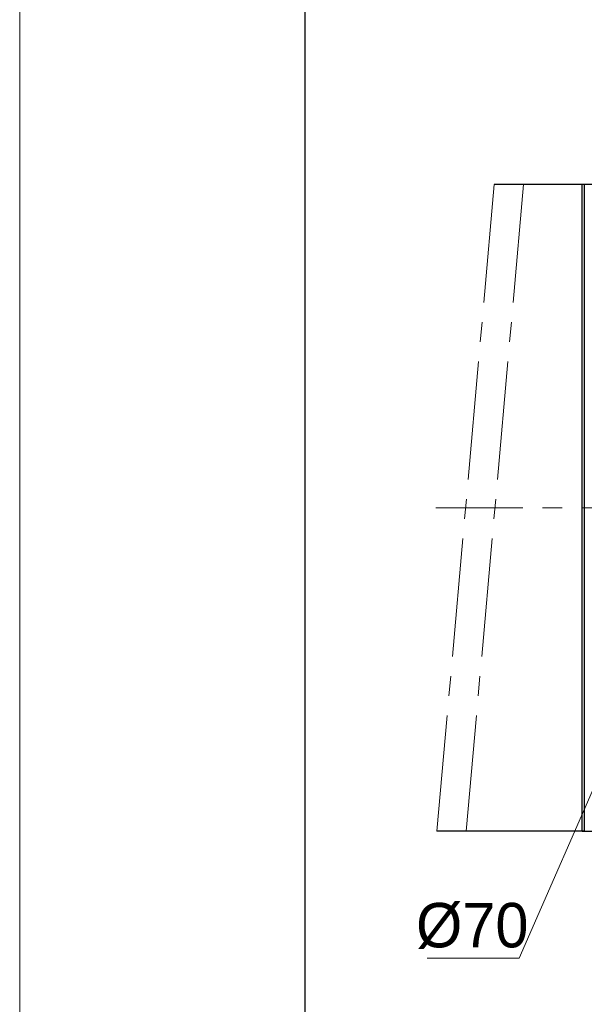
# Model space of a CAD drawing. Header units: millimetres. Extents: x 827 to 1312, y 1024 to 1367.
# Tile 2 of 8: x 827 to 884, y 1168 to 1267. Entities that reach past the tile are written whole.
import ezdxf

# ---------------------------------------------------------------- set-up
doc = ezdxf.new("R2010")
doc.units = ezdxf.units.MM
doc.header["$PDSIZE"] = -5
doc.linetypes.add('点画线', pattern=[18, 12, -2, 2, -2])
doc.layers.get('Defpoints').update_dxf_attribs({"lineweight": 18})
for name, color, linetype, lineweight in [('7中心线层', 7, '点画线', 18), ('图框_外框线', 7, 'Continuous', 18), ('尺寸线', 7, 'Continuous', 18), ('尺寸线层', 3, 'Continuous', 18), ('粗实线', 7, 'Continuous', 50)]:
    doc.layers.add(name, color=color, linetype=linetype, lineweight=lineweight)
doc.styles.add('工程字', font='txt')
doc.dimstyles.new('副本 ISO-25', dxfattribs={"dimtxt": 4.5, "dimasz": 2.5, "dimexe": 1.25, "dimexo": 0.625, "dimtad": 1, "dimtxsty": '工程字', "dimcen": 2.5, "dimdle": 5, "dimadec": 0, "dimazin": 0, "dimtfac": 1, "dimtmove": 0, "dimatfit": 3, "dimfxl": 1, "dimtolj": 1, "dimarcsym": 0})

# ---------------------------------------------------------------- blocks, each defined once
blk = doc.blocks.new('*X31')
at = {"layer": '尺寸线', "linetype": 'Continuous'}
blk.add_hatch(color=0, dxfattribs=at).paths.add_polyline_path([(19.921, 24.272), (19.206, 21.856), (18.633, 22.106)], flags=0)
at = {"layer": '尺寸线', "color": 0, "linetype": 'Continuous'}
for p, q in [((19.921, 24.272), (9.317, 0)), ((9.317, 0), (0, 0))]:
    blk.add_line(p, q, dxfattribs=at)
at = {"layer": '尺寸线', "color": 0}
blk.add_line((0, 0), (0, 0), dxfattribs=at)
blk = doc.blocks.new('*X36')
at = {"layer": 'Defpoints', "color": 0}
for p in [(944.724, 1246.825), (936.239, 1238.34), (956.115, 1234.561), (868.945, 1217.834), (949.733, 1217.834)]:
    blk.add_point(p, dxfattribs=at)
at = {"layer": '尺寸线层', "color": 0, "lineweight": -2}
for p, q in [((945.166, 1247.267), (947.524, 1249.626)), ((950.358, 1217.834), (960.692, 1217.834))]:
    blk.add_line(p, q, dxfattribs=at)
blk.add_arc((915.733, 1217.834), 43.71, 3.2775, 41.7225, dxfattribs=at)
at = {"layer": '尺寸线层', "color": 0}
for points in [[(948.66, 1247.21), (948.054, 1246.638), (946.64, 1248.742)], [(958.954, 1220.321), (959.787, 1220.345), (959.442, 1217.834)]]:
    blk.add_solid(points, dxfattribs=at)
at = {"layer": '尺寸线层', "color": 0, "insert": (958.771, 1235.661), "char_height": 4.5, "attachment_point": 5, "rotation": 292.5, "style": '工程字'}
blk.add_mtext('\\A1;45%%d', dxfattribs=at)
blk = doc.blocks.new('*X37')
at = {"layer": 'Defpoints', "color": 0}
for p in [(868.945, 1217.834), (949.733, 1217.834), (956.136, 1201.098), (936.239, 1197.328), (944.724, 1188.843)]:
    blk.add_point(p, dxfattribs=at)
at = {"layer": '尺寸线层', "color": 0, "lineweight": -2}
for p, q in [((950.358, 1217.834), (960.715, 1217.834)), ((945.166, 1188.401), (947.54, 1186.027))]:
    blk.add_line(p, q, dxfattribs=at)
blk.add_arc((915.733, 1217.834), 43.732, 318.27581, 356.72419, dxfattribs=at)
at = {"layer": '尺寸线层', "color": 0}
for points in [[(959.81, 1215.323), (958.977, 1215.347), (959.465, 1217.834)], [(948.07, 1189.014), (948.675, 1188.442), (946.656, 1186.911)]]:
    blk.add_solid(points, dxfattribs=at)
at = {"layer": '尺寸线层', "color": 0, "insert": (953.48, 1202.199), "char_height": 4.5, "attachment_point": 5, "rotation": 67.5, "style": '工程字'}
blk.add_mtext('\\A1;45%%d', dxfattribs=at)

msp = doc.modelspace()

# ---------------------------------------------------------------- linework, layer by layer
at = {"layer": '7中心线层'}
for p, q in [((874.8466, 1250.5841), (869.0438, 1185.0841)), ((877.812, 1250.5841), (872.0092, 1185.0841)), ((949.7325, 1217.8341), (868.9452, 1217.8341))]:
    msp.add_line(p, q, dxfattribs=at)
at = {"layer": '图框_外框线', "color": 3}
msp.add_lwpolyline([(826.8169, 1023.9546), (1311.8807, 1023.9546), (1311.8807, 1366.964), (826.8169, 1366.964)], close=True, dxfattribs=at)
at = {"layer": '图框_外框线', "color": 3, "lineweight": 25}
msp.add_lwpolyline([(855.6898, 1029.7292), (1306.1062, 1029.7292), (1306.1062, 1361.1895), (855.6898, 1361.1895)], close=True, dxfattribs=at)
at = {"layer": '粗实线', "linetype": 'Continuous', "lineweight": 30}
for p, q in [((883.7325, 1250.5841), (874.8466, 1250.5841)), ((889.7325, 1250.5841), (883.7325, 1250.5841)), ((883.7325, 1185.0841), (883.7325, 1250.5841)), ((883.9325, 1250.5841), (883.7325, 1250.5841)), ((883.9325, 1250.5841), (883.9325, 1185.0841)), ((883.7325, 1185.0841), (869.0438, 1185.0841)), ((883.7325, 1185.0841), (889.7325, 1185.0841)), ((883.9325, 1185.0841), (883.7325, 1185.0841))]:
    msp.add_line(p, q, dxfattribs=at)

# ---------------------------------------------------------------- block references
at = {"layer": '尺寸线层'}
msp.add_blockref('*X31', (868.0547, 1172.2425), dxfattribs=at)

# ---------------------------------------------------------------- texts
at = {"layer": '尺寸线层', "insert": (872.6204, 1175.4925), "char_height": 4.5, "width": 18.3, "attachment_point": 5, "style": '工程字'}
msp.add_mtext('%%C70', dxfattribs=at)

# ---------------------------------------------------------------- dimensions: what is measured, and where the dimension line sits
at = {"layer": '尺寸线层'}
for base, line1, picture, middle in [((956.1152, 1234.5612), ((936.2386, 1238.3402), (944.7239, 1246.8255)), '*X36', (958.7714, 1235.6614)), ((956.136, 1201.0985), ((936.2386, 1197.328), (944.7239, 1188.8427)), '*X37', (953.4798, 1202.1987))]:
    dim = msp.add_angular_dim_2l(base=base, line1=line1, line2=((949.7325, 1217.8341), (868.9452, 1217.8341)), dimstyle='副本 ISO-25', override={"dimtad": 1, "dimtih": 0, "dimtoh": 0, "dimsah": 1, "dimtdec": 0, "dimtzin": 0}, dxfattribs=at)
    dim.commit()
    dim.dimension.update_dxf_attribs({"geometry": picture, "text_midpoint": middle})

doc.saveas('drawing.dxf')
